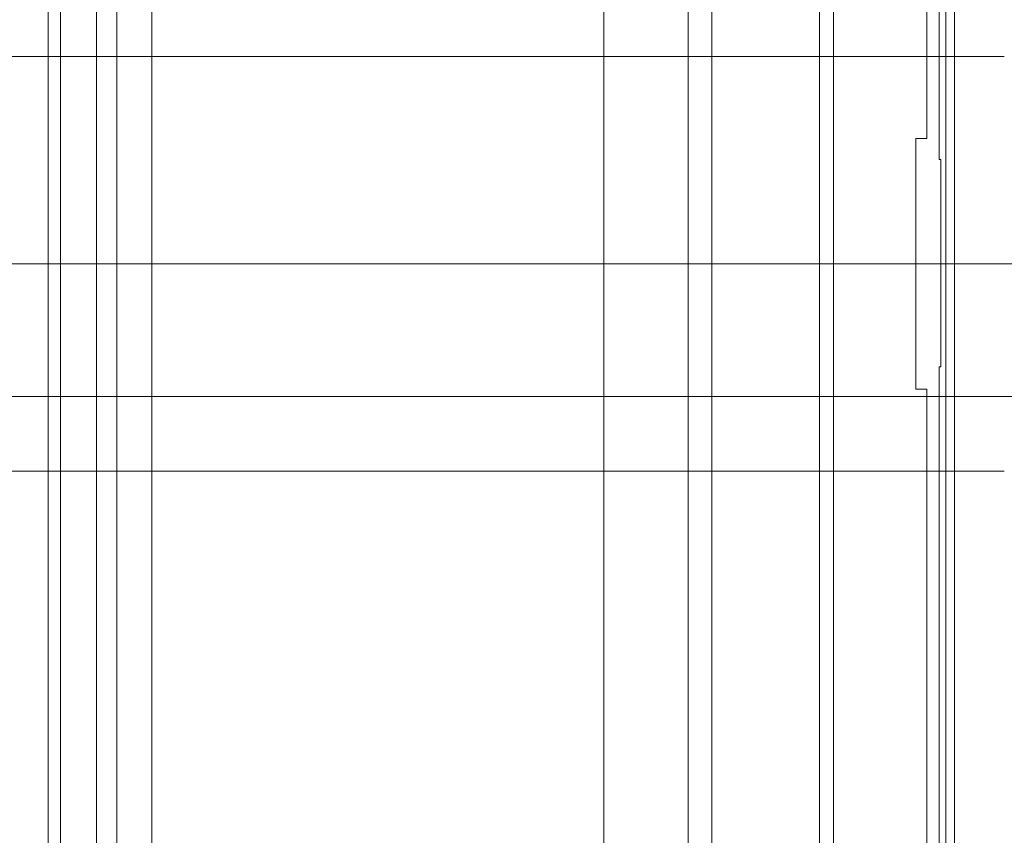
# Model space of a CAD drawing. Header units: millimetres. Extents: x 83969 to 141394, y 139608 to 176267.
# Tile 25 of 40: x 114073 to 115071, y 169656 to 170483. Entities that reach past the tile are written whole.
import ezdxf

# ---------------------------------------------------------------- set-up
doc = ezdxf.new("R2010")
doc.units = ezdxf.units.MM
doc.header["$LTSCALE"] = 50
doc.layers.add('AL35----_PLAFONDS', color=16, linetype='Continuous', lineweight=9)
doc.layers.add('AL72----_INRGEBRUIKSR_OUD', color=6, linetype='Continuous', lineweight=9)
doc.layers.add('AL68----_BRAND_60 MIN', color=92, linetype='BR60')
doc.linetypes.add('BR60', pattern='A,15,-1,["60",Standard,S=2.5,R=0,X=0,Y=-1.25],-4', length=20)

# ---------------------------------------------------------------- blocks, each defined once
blk = doc.blocks.new('A$C624C5264')
at = {"layer": 'AL72----_INRGEBRUIKSR_OUD', "linetype": 'Continuous', "lineweight": 0}
for p, q in [((28865, -6672.05), (28865, -3857.95)), ((28371.23, -6236.09), (28371.23, -4282.84)), ((28313.8, -6243.5), (28313.8, -4286.5)), ((29097.94, -4288.37), (29097.94, -6241.63)), ((29192.7, -4286.5), (29192.7, -5138)), ((28406.4, -4314.04), (28406.4, -6215.96)), ((29083.65, -6215.96), (29083.65, -4314.04)), ((29205.02, -5159.06), (29205.02, -4339.35)), ((28301.46, -4506.69), (28301.46, -6023.31)), ((29211.93, -4582.75), (29211.93, -5173.91)), ((29220.75, -5863.57), (29220.75, -4666.46)), ((29271.14, -5054.9), (27547.9, -5054.9)), ((29192.7, -5138), (29181.4, -5138)), ((29181.4, -5138), (29181.4, -5392)), ((29206.6, -5159.09), (29205.02, -5159.06)), ((29206.6, -5163), (29206.6, -5159.09)), ((29206.6, -5163.15), (29206.6, -5163)), ((29206.6, -5369.5), (29206.6, -5163.15)), ((29211.93, -5173.91), (29211.93, -5175.42)), ((29211.91, -5211.78), (29211.91, -5213.3)), ((29211.91, -5213.3), (29211.91, -5214.82)), ((29211.91, -5214.82), (29211.91, -5216.34)), ((27088.4, -5265), (32539.3, -5265)), ((29211.88, -5265), (29211.88, -5266.52)), ((29211.91, -5316.7), (29211.91, -5318.22)), ((29211.91, -5318.22), (29211.91, -5319.73)), ((29211.91, -5319.73), (29211.91, -5321.25)), ((29211.93, -5356.09), (29211.93, -5947.18)), ((29206.6, -5369.5), (29205.02, -5369.53)), ((29205.02, -6190.65), (29205.02, -5369.53)), ((29181.4, -5392), (29192.7, -5392)), ((29192.7, -5392), (29192.7, -6243.5)), ((27547.9, -5475.1), (29271.14, -5475.1))]:
    blk.add_line(p, q, dxfattribs=at)
for centre, radius, start, end in [((5846.86, -5174.14), 23365.07, 359.993141, 359.996848), ((6272.63, -5174.18), 22939.3, 359.989353, 359.993131), ((5829.73, -5174.1), 23382.21, 359.985638, 359.989344), ((4288.27, -5173.64), 24923.67, 359.982003, 359.985481), ((3007.93, -5173.65), 26204, 359.97959, 359.982898), ((1734.55, -5172.95), 27477.38, 359.975919, 359.979075), ((414.75, -5172.06), 28797.19, 359.972246, 359.975258), ((-1330.88, -5172.11), 30542.81, 359.971087, 359.973927), ((-3041.37, -5170.7), 32253.31, 359.967419, 359.970109), ((-5176.07, -5170.3), 34388.01, 359.966258, 359.968782), ((-7329.27, -5168.21), 36541.2, 359.962591, 359.964966), ((-10109.55, -5167.12), 39321.48, 359.961432, 359.96364), ((-16683.1, -5162.86), 45895.03, 359.957858, 359.95975), ((-20591.33, -5160.49), 49803.26, 359.95669, 359.958434), ((-25871.16, -5155.7), 55083.1, 359.954284, 359.955861), ((-31588.05, -5151.41), 60799.99, 359.9531185, 359.9545474), ((-39631.17, -5144.96), 68843.11, 359.9519614, 359.9532235), ((-12951.51, -5164.94), 42163.45, 359.959015, 359.961074), ((-108012.53, -5088.55), 137224.49, 359.9498109, 359.9504445), ((-149646.32, -5049.95), 178858.3, 359.9486434, 359.9491296), ((-242303.37, -4968.84), 271515.39, 359.9487341, 359.9490544), ((-48776.92, -5137.22), 77988.87, 359.9507951, 359.9519095), ((-62493.06, -5127.1), 91705.01, 359.9508858, 359.9518336), ((-79440.23, -5111.88), 108652.19, 359.949719, 359.9505191), ((164007.17, -5334.42), 134795.31, 179.9511014, 179.951747), ((142237.52, -5317.47), 113025.65, 179.9510444, 179.9518146), ((130351.87, -5306.71), 101140, 179.9522497, 179.9531104), ((318857.84, -5475.32), 289646.04, 179.9487707, 179.9490711), ((220226.25, -5384.73), 191014.42, 179.9499455, 179.9504011), ((100622.99, -5283.48), 71411.12, 179.9583206, 179.9595403), ((123260.57, -5302.36), 94048.7, 179.9522233, 179.9531491), ((117879.7, -5295.57), 88667.83, 179.9546893, 179.9556713), ((113293.57, -5293.5), 84081.7, 179.9546673, 179.955703), ((108341.97, -5289.42), 79130.1, 179.9558844, 179.9569851), ((104482.12, -5284.73), 75270.25, 179.9583492, 179.9595063), ((97498.8, -5281.27), 68286.93, 179.9595414, 179.9608171), ((94263.99, -5279.13), 65052.11, 179.9607574, 179.9620967), ((91673.68, -5276.19), 62461.8, 179.9632198, 179.9646146), ((89014.9, -5276.04), 59803.03, 179.9631911, 179.964648), ((86756.12, -5273.63), 57544.24, 179.965655, 179.9671694), ((84332.34, -5271.33), 55120.46, 179.968114, 179.969696), ((82603.22, -5271.92), 53391.34, 179.968083, 179.969716), ((76046.79, -5267.36), 46834.91, 179.97664, 179.978498), ((77985.81, -5268.68), 48773.93, 179.977802, 179.979575), ((72244.01, -5266.89), 43032.12, 179.97924, 179.981282), ((80990.18, -5270.33), 51778.3, 179.970536, 179.972219), ((78860.68, -5268.6), 49648.79, 179.973016, 179.974773), ((76070.46, -5268.82), 46858.58, 179.973004, 179.974868), ((64358.58, -5263.22), 35146.7, 179.98305, 179.985608), ((72608.15, -5266.8), 43396.27, 179.98362, 179.985565), ((163693.69, -5289.87), 134481.81, 179.9855144, 179.986082), ((62588.2, -5263.86), 33376.32, 179.988579, 179.991516), ((57624.08, -5262.72), 28412.2, 179.992317, 179.997632), ((104841.32, -5268.34), 75629.44, 179.9948553, 179.9974699), ((64998.96, -5265.73), 35787.08, 180.001269, 180.003705), ((64604.54, -5264.96), 35392.66, 180.004985, 180.007449), ((64987.08, -5265.67), 35775.2, 180.006242, 180.008679), ((66299.37, -5264.6), 37087.49, 180.010015, 180.012366), ((67333.34, -5265.1), 38121.46, 180.011291, 180.013578), ((68315.68, -5264.71), 39103.8, 180.013807, 180.016036), ((69290.5, -5265.1), 40078.61, 180.015078, 180.017253), ((70519.14, -5263.59), 41307.26, 180.018841, 180.020952), ((71655.37, -5263.79), 42443.49, 180.020114, 180.022168), ((72994.15, -5263.87), 43782.27, 180.02139, 180.023381), ((74258.47, -5261.96), 45046.59, 180.02515, 180.027085), ((75780.05, -5262.79), 46568.17, 180.025183, 180.027055), ((77214.76, -5261.57), 48002.88, 180.0277, 180.029516), ((78945.16, -5260.07), 49733.28, 180.03022, 180.031973), ((80581.45, -5260.7), 51369.57, 180.030251, 180.031947), ((82566.1, -5258.82), 53354.22, 180.032773, 180.034406), ((84456.91, -5256.84), 55245.03, 180.03529, 180.036868), ((86757.07, -5256.9), 57545.19, 180.0353258, 180.0368398), ((88963.3, -5254.44), 59751.42, 180.0378439, 180.039302), ((91660.42, -5252.78), 62448.54, 180.0391232, 180.0405182), ((94266.86, -5251.07), 65054.99, 180.0404001, 180.041739), ((97488.17, -5250.28), 68276.29, 180.0404344, 180.0417101), ((100605.43, -5246.46), 71393.55, 180.0429553, 180.0441752), ((104467.41, -5243.4), 75255.54, 180.0442363, 180.0453934), ((108326.43, -5241.9), 79114.56, 180.0442694, 180.04537), ((113277.13, -5235.89), 84065.26, 180.046796, 180.0478316), ((117860.44, -5233.61), 88648.57, 180.046829, 180.047811), ((123238.09, -5228.64), 94026.22, 180.0481076, 180.0490334), ((130329.89, -5224.14), 101118.02, 180.0481454, 180.0490061), ((142212.95, -5213.11), 113001.09, 180.0494417, 180.0502118), ((163974.94, -5192.76), 134763.08, 180.0507562, 180.0514019), ((220176.42, -5144.15), 190964.59, 180.0508579, 180.0513135), ((318782.26, -5057.72), 289570.47, 180.0509422, 180.0512426), ((-242232.48, -5558.28), 271444.5, 0.0497121, 0.0500324), ((-149621.01, -5479.22), 178833, 0.0496379, 0.050124), ((-107965.75, -5441.5), 137177.72, 0.0483235, 0.0489571), ((-79356.62, -5418.74), 108568.57, 0.0482475, 0.0490479), ((-62476.2, -5403.94), 91688.15, 0.0469337, 0.0478814), ((-48847.68, -5392.49), 78059.63, 0.0456126, 0.0467255), ((-39591.69, -5385.06), 68803.63, 0.0442939, 0.0455564), ((-31355.62, -5377.48), 60567.56, 0.041715, 0.0431491), ((-25894.42, -5373.77), 55106.36, 0.040413, 0.041989), ((-21091.77, -5370.75), 50303.71, 0.039113, 0.040838), ((-16566.44, -5367.09), 45778.38, 0.036496, 0.038394), ((-11699.93, -5364.5), 40911.87, 0.035085, 0.037211), ((-10356.66, -5362.68), 39568.6, 0.031452, 0.03364), ((-10893.63, -5363.75), 40105.56, 0.030414, 0.03256), ((-4499.93, -5359.27), 33711.86, 0.025979, 0.028572), ((3061.3, -5356.38), 26150.63, 0.023736, 0.027157), ((-3001.52, -5359.35), 32213.45, 0.021931, 0.024538), ((-91038.36, -5392.63), 120250.3, 0.0211039, 0.0217352), ((5933.99, -5355.07), 23277.95, 0.012367, 0.016553), ((10207.23, -5354.23), 19004.71, 0.004721, 0.012617), ((-21091.4, -5359.7), 50303.33, 0.004116, 0.008022)]:
    blk.add_arc(centre, radius, start, end, dxfattribs=at)
for points in [[(28301.46, -6023.31), (28301.46, -5265), (28301.46, -4506.69)], [(29220.75, -4666.46), (29220.75, -5265.02), (29220.75, -5863.57)]]:
    blk.add_open_spline(points, degree=2, dxfattribs=at)
blk.add_3dface([(28974.68, -6236.91), (28974.68, -4293.09), (30855.81, -4293.09), (30855.81, -6236.91)], dxfattribs=at)

msp = doc.modelspace()

# ---------------------------------------------------------------- hatches: boundary and pattern name
at = {"layer": 'AL35----_PLAFONDS'}
h = msp.add_hatch(dxfattribs=at)
h.set_pattern_fill('FP_11', color=256, style=0, pattern_type=2)
h.set_pattern_definition([(0, (116550, 170100), (0, -600), []), (270, (116550, 170100), (-600, -4e-14), [])])
h.paths.add_polyline_path([(112875, 167475), (116635, 167475), (116635, 168065), (117258.93, 168065), (118768.93, 169575), (120225, 169575), (120225, 172725), (119325, 172725), (119325, 172715), (119275, 172715), (119275, 172725), (117665, 172725), (117665, 172715), (117615, 172715), (117615, 172725), (112875, 172725), (112875, 171165.91)], flags=0)
h.paths.add_polyline_path([(117663, 172717), (117663, 172725), (117617, 172725), (117617, 172717)], flags=0)
h.paths.add_polyline_path([(119323, 172717), (119323, 172725), (119277, 172725), (119277, 172717)], flags=0)

# ---------------------------------------------------------------- block references
at = {"layer": 'AL68----_BRAND_60 MIN'}
msp.add_blockref('A$C624C5264', (85800, 175500), dxfattribs=at)

doc.saveas('drawing.dxf')
